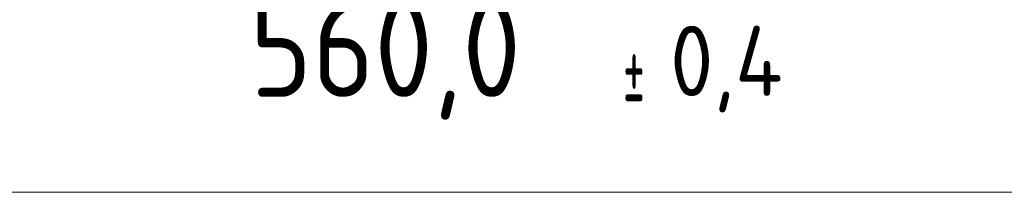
# Model space of a CAD drawing. Header units: inches. Extents: x -35 to 647, y 178 to 608.
# Tile 90 of 125: x 231 to 302, y 595 to 608. Entities that reach past the tile are written whole.
import ezdxf

# ---------------------------------------------------------------- set-up
doc = ezdxf.new("R2010")
doc.units = ezdxf.units.IN
doc.header["$MEASUREMENT"] = 0
doc.layers.add('1', color=7, linetype='Continuous')

# ---------------------------------------------------------------- blocks, each defined once
blk = doc.blocks.new('block 8243')
at = {"layer": '1', "color": 35, "true_color": 0x99724c, "insert": (247.858, 600.603), "char_height": 7, "attachment_point": 7}
blk.add_mtext('\\fDINPro|b0|i0|c0|p34;\\W0.9158;560,0', dxfattribs=at)
blk = doc.blocks.new('block 8244')
at = {"layer": '1', "color": 35, "true_color": 0x99724c, "insert": (274.489, 601.125), "char_height": 5, "attachment_point": 7}
blk.add_mtext('\\fDINPro|b0|i0|c0|p34;\\W0.4742;±', dxfattribs=at)
blk = doc.blocks.new('block 8245')
at = {"layer": '1', "color": 35, "true_color": 0x99724c, "insert": (277.83, 601.125), "char_height": 5, "attachment_point": 7}
blk.add_mtext('\\fDINPro|b0|i0|c0|p34;\\W0.9483;0,4', dxfattribs=at)
blk = doc.blocks.new('block 8248')
at = {"layer": '1', "color": 35, "lineweight": 13, "true_color": 0x99724c}
blk.add_lwpolyline([(548.444, 595.432), (-11.555, 595.432)], dxfattribs=at)

msp = doc.modelspace()

# ---------------------------------------------------------------- block references
at = {"layer": '1'}
for name in ['block 8243', 'block 8244', 'block 8245', 'block 8248']:
    msp.add_blockref(name, (0, 0), dxfattribs=at)

doc.saveas('drawing.dxf')
